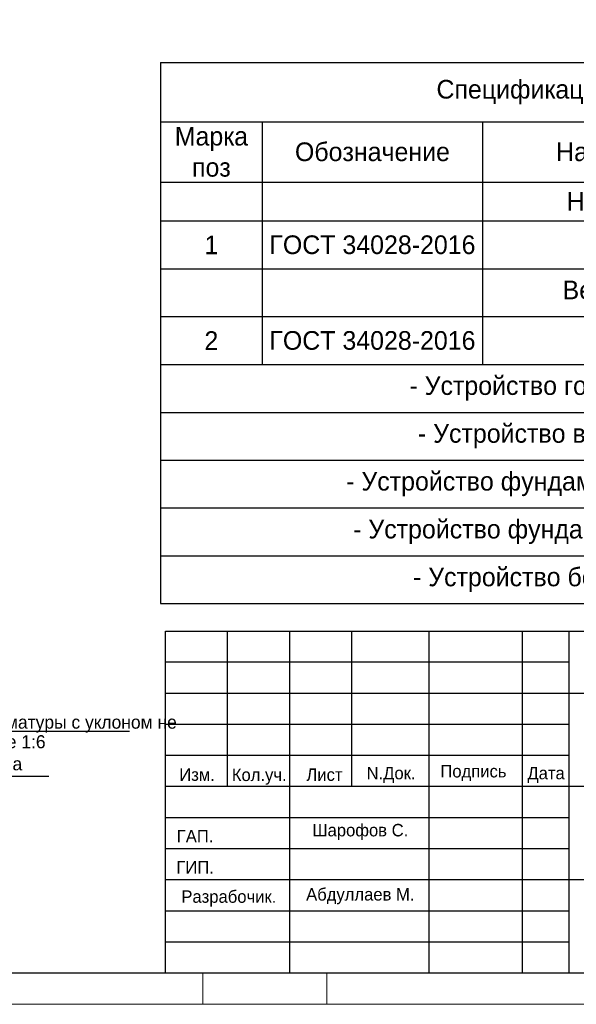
# Model space of a CAD drawing. Header units: millimetres. Extents: x -33345 to 4712671, y -3392 to 121473.
# Tile 48 of 256: x 421942 to 430901, y 44501 to 60334. Entities that reach past the tile are written whole.
import ezdxf
from ezdxf import colors
from ezdxf.entities.mleader import LeaderData, LeaderLine
from ezdxf.math import Vec2, Vec3

# ---------------------------------------------------------------- set-up
doc = ezdxf.new("R2010")
doc.units = ezdxf.units.MM
doc.layers.add('_линия', color=7, linetype='Continuous')
for name, color, linetype, lineweight in [('A _Devor rtt', 176, 'Continuous', 30), ('Lina', 7, 'Continuous', 20), ('Текст', 7, 'Continuous', 20)]:
    doc.layers.add(name, color=color, linetype=linetype, lineweight=lineweight)
doc.styles.add('ISO', font='isocpeui.ttf')
doc.styles.add('X-U-RW-01$0$StyleROMANS', font='GOTHIC.TTF')

# ---------------------------------------------------------------- blocks, each defined once
blk = doc.blocks.new('awe4tD')
at = {"layer": 'Lina', "ltscale": 10}
for points in [[(-44239015, 22734378), (-44314815, 22734378), (-44314815, 22776378), (-44239015, 22776378)], [(-44255415, 22734378), (-44257415, 22734378), (-44257415, 22734878), (-44255415, 22734878)]]:
    blk.add_lwpolyline(points, close=True, dxfattribs=at)
at = {"layer": 'Lina', "lineweight": 30, "ltscale": 10}
blk.add_lwpolyline([(-44239515, 22734878), (-44312815, 22734878), (-44312815, 22775878), (-44239515, 22775878)], close=True, dxfattribs=at)
blk = doc.blocks.new('*T1748')
at = {"color": 0, "linetype": 'ByBlock', "lineweight": -2, "transparency": 16777216}
for p, q in [((0, 0), (18579, 0)), ((0, 0), (0, -8702)), ((18579, 0), (18579, -8702)), ((0, -953), (18579, -953)), ((1636, -953), (1636, -4856)), ((5184, -953), (5184, -4856)), ((10334, -953), (10334, -4856)), ((13015, -953), (13015, -4856)), ((14558, -953), (14558, -4856)), ((16373, -953), (16373, -4856)), ((0, -1924), (18579, -1924)), ((0, -2549), (18579, -2549)), ((0, -3318), (18579, -3318)), ((0, -4087), (18579, -4087)), ((0, -4856), (18579, -4856)), ((0, -5626), (18579, -5626)), ((0, -6395), (18579, -6395)), ((0, -7164), (18579, -7164)), ((0, -7933), (18579, -7933)), ((0, -8702), (18579, -8702))]:
    blk.add_line(p, q, dxfattribs=at)
at = {"color": 9, "true_color": 0xc7c8ca, "transparency": 16777216}
for points in [[(14558, -2549), (14558, -3318), (16373, -2549), (16373, -3318)], [(14558, -4087), (14558, -4856), (16373, -4087), (16373, -4856)]]:
    blk.add_solid(points, dxfattribs=at)
at = {"color": 0, "lineweight": 25, "transparency": 16777216, "char_height": 300, "attachment_point": 5, "style": 'X-U-RW-01$0$StyleROMANS'}
for s, insert, width in [('Спецификация материалов {\\C256;нижней и верхней }ФП-1', (9289, -476), 18575.82), ('Марка поз', (818, -1438), 1633.04), ('L элемента, м', (11675, -1438), 2678.11), ('Масса   ед, кг', (15465, -1438), 1811.84), ('Обозначение', (3410, -1438), 3545.39), ('Наименование', (7759, -1438), 5146.91), ('Кол- во', (13787, -1438), 1539.62), ('Примеч.', (17476, -1438), 2202.92), ('{\\C230;Нижний слой}', (7759, -2236), 5146.91), ('{\\C5;1}', (818, -2933), 1633.04), ('{\\C5;ГОСТ 34028-2016}', (3410, -2933), 3545.39), ('{\\C5;%%C12АIII}', (7759, -2933), 5146.91), ('{\\C5;9212}', (11675, -2933), 2678.11), ('{\\C5;8589.3}', (15465, -2933), 1811.84), ('{\\C5;-}', (13787, -2933), 1539.62), ('{\\C230;Верхний слой}', (7759, -3703), 5146.91), ('{\\C5;2}', (818, -4472), 1633.04), ('{\\C5;ГОСТ 34028-2016}', (3410, -4472), 3545.39), ('{\\C5;%%C12АIII}', (7759, -4472), 5146.91), ('{\\C5;9212}', (11675, -4472), 2678.11), ('{\\C5;8589.3}', (15465, -4472), 1811.84), ('{\\C5;-}', (13787, -4472), 1539.62), ('- Устройство горизонтальной гидроизоляции - {\\C1;954.20 м2}', (9289, -5241), 18575.82), ('- Устройство вертикальной гидроизоляции - {\\C1; 869.33 м2}', (9289, -6010), 18575.82), ('- Устройство фундамент из бетона толщ 600мм кл. В20 - {\\C1;467.22 м3}', (9289, -6779), 18575.82), ('- Устройство фундамент из бетона толщ 400мм кл. В20 - {\\C1;57.08 м3}', (9289, -7549), 18575.82), ('- Устройство бетон В7.5. подгот. толщ. 100 мм - {\\C1;91.5 м3}', (9289, -8318), 18575.82)]:
    blk.add_mtext(s, dxfattribs=dict(at, insert=insert, width=width))
blk = doc.blocks.new('medgor')
at = {"ltscale": 25}
for p, q in [((-44011134, 22929075), (-44011134, 22934575)), ((-44010134, 22932075), (-44010134, 22934575)), ((-44009134, 22929075), (-44009134, 22934575)), ((-44008134, 22932075), (-44008134, 22934575)), ((-44006889, 22929075), (-44006889, 22934575)), ((-44005389, 22929075), (-44005389, 22934575)), ((-44004634, 22929075), (-44004634, 22934575)), ((-44004634, 22934075), (-44011134, 22934075)), ((-43992634, 22933575), (-44011134, 22933575)), ((-44004634, 22933075), (-44011134, 22933075)), ((-44004634, 22932575), (-44011134, 22932575)), ((-43992634, 22932075), (-44011134, 22932075)), ((-44004634, 22931575), (-44011134, 22931575)), ((-44004634, 22931075), (-44011134, 22931075)), ((-43992634, 22930575), (-44011134, 22930575)), ((-44004634, 22930075), (-44011134, 22930075)), ((-44004634, 22929575), (-44011134, 22929575))]:
    blk.add_line(p, q, dxfattribs=at)
blk.add_lwpolyline([(-44011134, 22934575), (-43992634, 22934575), (-43992634, 22929075), (-44011134, 22929075)], close=True, dxfattribs=at)
at = {"layer": 'Текст', "char_height": 200, "attachment_point": 8, "style": 'X-U-RW-01$0$StyleROMANS'}
for s, insert, width in [('Изм.', (-44010625, 22932165), 748.42), ('Кол.уч.', (-44009625, 22932105), 748.42), ('Лист', (-44008575, 22932165), 748.42), ('N.Док.', (-44007503, 22932135), 748.42), ('Подпись', (-44006177, 22932165), 748.42), ('Дата', (-44005008, 22932135), 748.42), ('ГАП.', (-44010657, 22931178), 748.42), ('Шарофов С.', (-44007998, 22931215), 2029.72), ('ГИП.', (-44010657, 22930678), 748.42), ('Разрабочик.', (-44010114, 22930147), 748.42), ('Абдуллаев М.', (-44007998, 22930183), 2180.46)]:
    blk.add_mtext(s, dxfattribs=dict(at, insert=insert, width=width))
blk = doc.blocks.new('_Dot')
at = {"color": 0, "linetype": 'ByBlock', "lineweight": -2}
blk.add_line((-0.5, 0), (-1, 0), dxfattribs=at)
at = {"color": 0, "linetype": 'ByBlock', "const_width": 0.5}
blk.add_lwpolyline([(-0.25, 0, 1), (0.25, 0, 1)], format="xyb", close=True, dxfattribs=at)
blk = doc.blocks.new('hhhhhg')
at = {"color": 0, "lineweight": 25, "ltscale": 2}
for p, q in [((1772084.8, 4462.3), (1778259.2, 4462.3)), ((1771259.7, 3425.9), (1776398.9, 3425.9))]:
    blk.add_line(p, q, dxfattribs=at)
at = {"color": 7, "ltscale": 500, "char_height": 300, "width": 8251.6, "attachment_point": 5, "line_spacing_factor": 0.9, "style": 'X-U-RW-01$0$StyleROMANS'}
for s, insert in [('{\\C256;отгиб продольной арматуры с уклоном не более 1:6 }', (1775425.2, 4441.8)), ('{\\C256;продольная арматура }', (1773732.7, 3666.9))]:
    blk.add_mtext(s, dxfattribs=dict(at, insert=insert))

msp = doc.modelspace()

# ---------------------------------------------------------------- block references
for name, p in [('awe4tD', (44682303.28, -22689876.566)), ('*T1748', (424209.581, 59646.272)), ('medgor', (44435422.514, -22884073.497))]:
    msp.add_blockref(name, p)

# ---------------------------------------------------------------- texts
at = {"attachment_point": 1}
for s, insert, char_height, width, style in [('\\pi4343.31532;{\\LА-А\\P\\pi0;Армирование приямка. M 1:20}', (351439.431, 62275.551), 500, 9875.6458, 'ISO'), ('\\pi459.54;{\\LСечение 1-1}', (313715.202, 60078.462), 400, 17728.76474, 'X-U-RW-01$0$StyleROMANS')]:
    msp.add_mtext(s, dxfattribs=dict(at, insert=insert, char_height=char_height, width=width, style=style))

# ---------------------------------------------------------------- leaders
at = {"layer": '_линия', "color": 18, "lineweight": 0, "ltscale": 100, "true_color": 0x260000}
ml = msp.add_multileader_mtext('Standard', dxfattribs=at)
ml.set_content('{\\C5;ПФ-1}', color=18, style='X-U-RW-01$0$StyleROMANS')
ml.set_leader_properties()
ml.set_arrow_properties(name='DOT')
ml.build(insert=Vec2(0, 0))
ml.multileader.update_dxf_attribs({"text_left_attachment_type": 6, "text_right_attachment_type": 6, "dogleg_length": 0.36, "arrow_head_size": 250})
ctx = ml.context
ctx.base_point, ctx.char_height, ctx.arrow_head_size, ctx.plane_origin = Vec3(418582.597, 52443.367), 300, 250, Vec3(407200.528, 44890.588)
ctx.left_attachment, ctx.right_attachment, ctx.text_align_type = 6, 6, 1
notes = []
notes.append((ctx, [(0, (1, 1, 0), (418582.237, 52443.367), (1, 0), 0.36, [(0, [(417225.784, 54201.098)], 0, [])])]))
ctx.mtext.insert, ctx.mtext.width, ctx.mtext.alignment, ctx.mtext.flow_direction = Vec3(419028.581, 52803.367), 10785.82783, 2, 5
for ctx, leaders in notes:
    for number, flags, end, landing, length, lines in leaders:
        leader = LeaderData()
        leader.index, (leader.has_last_leader_line, leader.has_dogleg_vector, leader.attachment_direction) = number, flags
        leader.last_leader_point, leader.dogleg_vector, leader.dogleg_length = Vec3(end), Vec3(landing), length
        for number, points, colour, breaks in lines:
            line = LeaderLine()
            line.index, line.vertices, line.color, line.breaks = number, Vec3.list(points), colors.encode_raw_color(colour), breaks
            leader.lines.append(line)
        ctx.leaders.append(leader)

# ---------------------------------------------------------------- next in the draw order: block references
at = {"layer": 'A _Devor rtt', "lineweight": 0, "xscale": 0.7, "yscale": 0.7, "zscale": 0.7}
msp.add_blockref('hhhhhg', (-821069.633, 45770.358), dxfattribs=at)

# ---------------------------------------------------------------- next in the draw order: texts
at = {"insert": (328516.802, 47688.501), "char_height": 300, "width": 15750.75644, "attachment_point": 1, "style": 'ISO'}
msp.add_mtext('\\pi2734.5;{\\H1.33333x;Примечание:\\H1.25003x; \\P\\pi0;}1. Данный лист читать совместно с листом {\\C1;КР-3.\\P}2. Бетонирование допускается после установки всех выпускаемых стержней в вертикальные конструкции.', dxfattribs=at)

doc.saveas('drawing.dxf')
